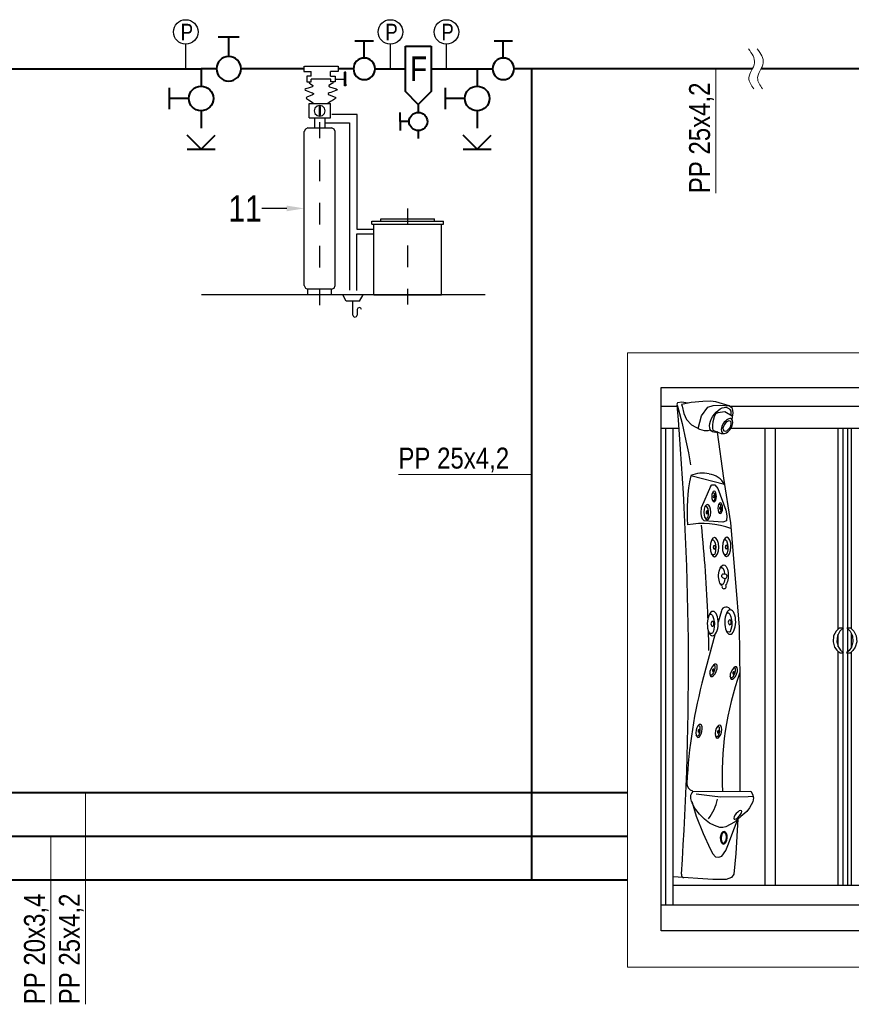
# Model space of a CAD drawing. Header units: centimetres. Extents: x 1912 to 37354, y 4932 to 6633.
# Tile 233 of 236: x 35566 to 36043, y 5174 to 5738. Entities that reach past the tile are written whole.
import ezdxf
from ezdxf import colors
from ezdxf.entities.mleader import LeaderData, LeaderLine
from ezdxf.lldxf.tags import DXFTag
from ezdxf.math import Vec2, Vec3

# ---------------------------------------------------------------- set-up
doc = ezdxf.new("R2010")
doc.units = ezdxf.units.CM
for name, color, linetype in [('ACQUA CALDA SANITARIA', 7, 'Continuous'), ('IS_Armatura_Therm', 250, 'SOLID'), ('IS_Text_Armatury_Therm', 7, 'Continuous'), ('IS_Text_Konstrukcji', 7, 'Continuous'), ('SCRITTE', 7, 'Continuous')]:
    doc.layers.add(name, color=color, linetype=linetype)
for name, color, linetype, lineweight in [('IS_Ciepła_woda', 1, 'DASHDOT', 40), ('IS_Cyrkulacja', 215, 'H2OCYR', 40), ('IS_Opis', 250, 'Continuous', 9), ('IS_Zimna_woda', 5, 'SOLID', 40)]:
    doc.layers.add(name, color=color, linetype=linetype, lineweight=lineweight)
doc.styles.add('styl1', font='ARIALN.TTF')
tags = doc.linetypes.add('DASHDOT', pattern=[25.4, 12.7, -6.35, 0, -6.35]).pattern_tags.tags
tags[10:11] = [DXFTag(74, 4), DXFTag(75, 0), DXFTag(340, '0'), DXFTag(46, 1.0), DXFTag(50, 0.0), DXFTag(44, 0.0), DXFTag(45, 0.0)]
tags[8:9] = [DXFTag(74, 4), DXFTag(75, 0), DXFTag(340, '0'), DXFTag(46, 1.0), DXFTag(50, 0.0), DXFTag(44, 0.0), DXFTag(45, 0.0)]
tags[6:7] = [DXFTag(74, 4), DXFTag(75, 0), DXFTag(340, '0'), DXFTag(46, 1.0), DXFTag(50, 0.0), DXFTag(44, 0.0), DXFTag(45, 0.0)]
tags[4:5] = [DXFTag(74, 4), DXFTag(75, 0), DXFTag(340, '0'), DXFTag(46, 1.0), DXFTag(50, 0.0), DXFTag(44, 0.0), DXFTag(45, 0.0)]
doc.linetypes.add('H2OCYR', pattern='A,25.4,-12.7,["~",Standard,S=25.4,R=0,X=-11.43,Y=-14.732],-12.7', length=50.8)
tags = doc.linetypes.add('SOLID', pattern=[10, 10, 0]).pattern_tags.tags
tags[6:7] = [DXFTag(74, 4), DXFTag(75, 0), DXFTag(340, '0'), DXFTag(46, 0.0), DXFTag(50, 0.0), DXFTag(44, 0.0), DXFTag(45, 0.0)]
tags[4:5] = [DXFTag(74, 4), DXFTag(75, 0), DXFTag(340, '0'), DXFTag(46, 0.0), DXFTag(50, 0.0), DXFTag(44, 0.0), DXFTag(45, 0.0)]

# ---------------------------------------------------------------- blocks, each defined once
blk = doc.blocks.new('sanitari')
at = {"layer": 'ACQUA CALDA SANITARIA'}
for p, q in [((16575.45, 2945.54), (16577.77, 2945.54)), ((16585.27, 2945.54), (16607.5, 2945.54)), ((16578.03, 2942.32), (16575.45, 2942.32)), ((16576.1, 2942.32), (16576.1, 2874.03)), ((16577.21, 2874.03), (16577.21, 2942.32)), ((16607.14, 2942.32), (16585.44, 2942.32)), ((16590.36, 2876.89), (16590.36, 2942.32)), ((16591.85, 2876.89), (16591.85, 2942.32)), ((16600.84, 2913.62), (16600.84, 2942.32)), ((16601.53, 2913.79), (16601.53, 2942.32)), ((16602.18, 2913.79), (16602.18, 2942.32)), ((16602.72, 2913.65), (16602.72, 2942.32)), ((16606.67, 2876.89), (16606.67, 2942.32)), ((16584.09, 2916.22), (16583.65, 2914.58)), ((16583.16, 2912.78), (16581.54, 2906.76)), ((16600.53, 2913.31), (16600.17, 2912.64)), ((16601.02, 2913.79), (16600.53, 2913.31)), ((16601.07, 2913.31), (16600.71, 2912.64)), ((16600.84, 2911.04), (16600.84, 2912.88)), ((16601.02, 2913.79), (16601.56, 2913.79)), ((16601.56, 2913.79), (16601.07, 2913.31)), ((16601.53, 2910.25), (16601.53, 2913.76)), ((16602.05, 2913.79), (16602.53, 2913.3)), ((16602.05, 2913.79), (16602.59, 2913.79)), ((16602.18, 2910.33), (16602.18, 2913.66)), ((16602.53, 2913.3), (16602.86, 2912.65)), ((16602.59, 2913.79), (16603.07, 2913.3)), ((16602.72, 2911), (16602.72, 2912.92)), ((16602.86, 2912.65), (16602.94, 2911.76)), ((16603.07, 2913.3), (16603.41, 2912.65)), ((16603.41, 2912.65), (16603.48, 2911.76)), ((16600.17, 2912.64), (16600.1, 2911.77)), ((16600.1, 2911.77), (16600.31, 2911.02)), ((16600.71, 2912.64), (16600.65, 2911.77)), ((16600.65, 2911.77), (16600.85, 2911.02)), ((16602.94, 2911.76), (16602.73, 2911.01)), ((16603.48, 2911.76), (16603.27, 2911.01)), ((16600.31, 2911.02), (16600.63, 2910.55)), ((16600.63, 2910.55), (16601.05, 2910.19)), ((16600.84, 2876.89), (16600.84, 2910.37)), ((16600.85, 2911.02), (16601.17, 2910.55)), ((16601.05, 2910.19), (16601.6, 2910.19)), ((16601.17, 2910.55), (16601.6, 2910.19)), ((16601.53, 2876.89), (16601.53, 2910.19)), ((16602.39, 2910.54), (16602.03, 2910.19)), ((16602.03, 2910.19), (16602.57, 2910.19)), ((16602.18, 2876.89), (16602.18, 2910.19)), ((16602.73, 2911.01), (16602.39, 2910.54)), ((16602.93, 2910.54), (16602.57, 2910.19)), ((16602.72, 2876.89), (16602.72, 2910.34)), ((16603.27, 2911.01), (16602.93, 2910.54)), ((16620.61, 2905.11), (16620.61, 2905.96)), ((16621.31, 2906.03), (16621.31, 2905.96)), ((16621.31, 2905.96), (16621.31, 2905.66)), ((16622.05, 2906.03), (16622.05, 2905.96)), ((16622.05, 2905.96), (16622.05, 2905.66)), ((16622.75, 2905.11), (16622.75, 2905.96)), ((16620.65, 2904.65), (16620.65, 2900.35)), ((16620.68, 2904.95), (16620.68, 2904.65)), ((16621.03, 2905.4), (16621.03, 2905.59)), ((16622.22, 2905.29), (16621.14, 2905.29)), ((16621.68, 2904.38), (16621.68, 2904.42)), ((16622.33, 2905.59), (16622.33, 2905.4)), ((16622.68, 2904.95), (16622.68, 2904.65)), ((16622.71, 2904.65), (16622.71, 2900.35)), ((16621.26, 2903.14), (16621.26, 2902.86)), ((16622.11, 2903.14), (16622.11, 2902.86)), ((16611.45, 2900.04), (16611.33, 2898.86)), ((16620.65, 2900.35), (16611.78, 2900.35)), ((16620.65, 2900.35), (16622.71, 2900.35)), ((16631.58, 2900.35), (16622.71, 2900.35)), ((16632.03, 2898.86), (16631.91, 2900.04)), ((16621.68, 2898.86), (16611.38, 2898.86)), ((16621.68, 2899.63), (16611.79, 2899.63)), ((16621.68, 2899.63), (16631.57, 2899.63)), ((16621.68, 2898.86), (16632.01, 2898.86)), ((16618.82, 2894.59), (16618.82, 2870.38)), ((16619.02, 2870.93), (16619.02, 2894.56)), ((16624.34, 2870.93), (16624.34, 2894.56)), ((16624.54, 2870.38), (16624.54, 2894.59)), ((16580.01, 2890.32), (16588.32, 2890.36)), ((16588.32, 2890.36), (16588.53, 2889.96)), ((16580.25, 2887.98), (16579.92, 2888.68)), ((16588.59, 2888.85), (16588.13, 2887.99)), ((16588.53, 2889.96), (16588.69, 2889.41)), ((16588.69, 2889.41), (16588.59, 2888.85)), ((16580.96, 2887.09), (16580.25, 2887.98)), ((16587.73, 2887.48), (16586.87, 2886.75)), ((16588.13, 2887.99), (16587.73, 2887.48)), ((16581.7, 2886.38), (16580.96, 2887.09)), ((16582.38, 2885.79), (16581.7, 2886.38)), ((16585.95, 2885.95), (16585.33, 2885.58)), ((16586.87, 2886.75), (16585.95, 2885.95)), ((16583.12, 2885.46), (16582.38, 2885.79)), ((16583.85, 2885.18), (16583.12, 2885.46)), ((16584.29, 2885.18), (16583.85, 2885.18)), ((16584.72, 2885.27), (16584.29, 2885.18)), ((16585.33, 2885.58), (16584.72, 2885.27)), ((16577.21, 2876.89), (16607.14, 2876.89)), ((16607.14, 2874.03), (16575.45, 2874.03)), ((16618.82, 2870.38), (16624.54, 2870.38)), ((16619.02, 2870.93), (16624.34, 2870.93))]:
    blk.add_line(p, q, dxfattribs=at)
at = {"layer": 'ACQUA CALDA SANITARIA', "lineweight": 13}
blk.add_lwpolyline([(16570.63, 2953.18), (16637.25, 2953.18), (16637.25, 2865.16), (16570.63, 2865.16)], close=True, dxfattribs=at)
at = {"layer": 'ACQUA CALDA SANITARIA'}
blk.add_lwpolyline([(16607.5, 2945.54), (16607.5, 2942.69), (16607.14, 2942.32), (16607.14, 2874.03), (16607.5, 2874.03), (16607.5, 2870.38), (16575.45, 2870.38), (16575.45, 2948.21), (16591.74, 2948.21), (16608.03, 2948.21), (16608.03, 2945.54)], close=True, dxfattribs=at)
for points in [[(16579.39, 2945.96), (16578.99, 2946.01), (16578.42, 2946.08), (16577.8, 2946.02), (16577.72, 2945.79), (16577.8, 2945.53), (16578.09, 2944.49), (16578.46, 2943.04), (16579.02, 2940.56), (16579.39, 2938.82), (16579.68, 2937.1)], [(16585.62, 2943.64), (16585.78, 2944.56), (16585.68, 2945.19), (16585.21, 2945.59), (16583.29, 2946.15), (16582.53, 2946.25), (16581.44, 2946.21), (16579.78, 2946.05), (16578.39, 2945.75), (16578.46, 2945.52), (16578.72, 2944.49), (16579.12, 2943.63), (16579.82, 2942.84), (16580.44, 2942.51), (16580.97, 2942.25), (16581.64, 2942.05), (16582.2, 2942.05), (16582.53, 2942.13)], [(16580.79, 2942.34), (16581.24, 2944.13), (16582.13, 2945.38), (16582.9, 2945.61), (16583.96, 2945.68), (16585.21, 2945.59)], [(16585.7, 2944.1), (16585.66, 2944.1), (16584.58, 2944.7), (16583.58, 2944.58), (16583.26, 2944.42), (16583.06, 2944.02), (16582.86, 2943.3), (16582.82, 2942.82), (16582.82, 2942.38), (16582.86, 2942.11), (16584.06, 2941.63), (16584.39, 2941.63)], [(16583.51, 2941.81), (16584.4, 2935.22), (16585.39, 2928.8), (16586.13, 2920.27), (16586.62, 2913.85), (16586.75, 2906.44), (16586.75, 2898.23), (16586.75, 2890.35)], [(16584.54, 2934.29), (16579.71, 2935.56)], [(16582.54, 2934.03), (16581.24, 2931.06)], [(16582.54, 2934.03), (16582.74, 2934.27), (16583.14, 2934.27), (16583.59, 2933.74)], [(16582.82, 2933.14), (16582.86, 2933.16), (16582.94, 2933.17), (16583.03, 2933.08), (16583.09, 2932.9), (16583.15, 2932.61), (16583.14, 2932.35), (16583.1, 2932.11), (16583.04, 2931.99), (16582.98, 2931.96), (16582.87, 2931.97), (16582.8, 2932.06)], [(16583.59, 2933.74), (16584.72, 2930.64)], [(16581.18, 2930.19), (16581.24, 2931.06)], [(16581.74, 2931.15), (16581.8, 2931.18), (16581.91, 2931.19), (16582.03, 2931.07), (16582.13, 2930.81), (16582.22, 2930.38), (16582.2, 2930.01), (16582.14, 2929.67), (16582.05, 2929.49), (16581.97, 2929.44), (16581.81, 2929.47), (16581.7, 2929.59)], [(16583.7, 2931.48), (16583.74, 2931.5), (16583.82, 2931.51), (16583.91, 2931.42), (16583.97, 2931.24), (16584.03, 2930.94), (16584.02, 2930.69), (16583.98, 2930.45), (16583.92, 2930.33), (16583.86, 2930.3), (16583.75, 2930.31), (16583.68, 2930.4)], [(16581.23, 2929.76), (16581.18, 2930.19)], [(16581.64, 2929.12), (16581.41, 2929.35), (16581.23, 2929.76)], [(16584.72, 2930.64), (16584.88, 2929.84), (16584.84, 2929.11), (16584.29, 2928.9)], [(16584.29, 2928.9), (16581.64, 2929.12)], [(16582.7, 2926.33), (16582.78, 2926.37), (16582.91, 2926.38), (16583.07, 2926.23), (16583.19, 2925.9), (16583.3, 2925.37), (16583.27, 2924.92), (16583.2, 2924.49), (16583.09, 2924.26), (16582.98, 2924.21), (16582.79, 2924.24), (16582.65, 2924.39)], [(16584.44, 2926.36), (16584.52, 2926.41), (16584.65, 2926.42), (16584.81, 2926.26), (16584.93, 2925.94), (16585.04, 2925.4), (16585.02, 2924.95), (16584.94, 2924.52), (16584.83, 2924.3), (16584.73, 2924.24), (16584.53, 2924.27), (16584.39, 2924.42)], [(16583.93, 2922.37), (16584.01, 2922.42), (16584.16, 2922.43), (16584.34, 2922.26), (16584.48, 2921.89), (16584.56, 2921.49)], [(16584.35, 2921.53), (16584.78, 2921.45), (16584.87, 2921.24), (16584.84, 2921.02), (16584.75, 2920.85), (16584.62, 2920.81), (16584.33, 2920.91)], [(16584.58, 2920.83), (16584.57, 2920.78), (16584.49, 2920.3), (16584.36, 2920.04), (16584.25, 2919.98), (16584.03, 2920.01), (16583.88, 2920.19)], [(16582.34, 2915.65), (16582.44, 2915.71), (16582.61, 2915.73), (16582.81, 2915.53), (16582.96, 2915.11), (16583.1, 2914.43), (16583.07, 2913.85), (16582.98, 2913.3), (16582.83, 2913.01), (16582.7, 2912.94), (16582.46, 2912.98), (16582.28, 2913.17)], [(16584.83, 2915.87), (16584.93, 2915.93), (16585.1, 2915.94), (16585.3, 2915.75), (16585.46, 2915.33), (16585.6, 2914.64), (16585.57, 2914.07), (16585.47, 2913.51), (16585.33, 2913.22), (16585.2, 2913.15), (16584.95, 2913.19), (16584.77, 2913.39)], [(16582.97, 2908.44), (16583.03, 2908.45), (16583.12, 2908.42), (16583.18, 2908.28), (16583.17, 2908.04), (16583.1, 2907.66), (16582.97, 2907.38), (16582.81, 2907.12), (16582.67, 2907.01), (16582.59, 2907), (16582.48, 2907.07), (16582.43, 2907.2)], [(16585.88, 2908.06), (16585.94, 2908.07), (16586.03, 2908.04), (16586.09, 2907.9), (16586.08, 2907.66), (16586.01, 2907.29), (16585.88, 2907), (16585.72, 2906.75), (16585.59, 2906.63), (16585.51, 2906.62), (16585.39, 2906.69), (16585.34, 2906.83)], [(16580.75, 2899.74), (16580.8, 2899.76), (16580.9, 2899.75), (16580.99, 2899.63), (16581.03, 2899.39), (16581.03, 2899.01), (16580.96, 2898.71), (16580.86, 2898.42), (16580.75, 2898.28), (16580.67, 2898.26), (16580.54, 2898.3), (16580.47, 2898.42)], [(16583.52, 2899.64), (16583.58, 2899.66), (16583.67, 2899.65), (16583.76, 2899.52), (16583.8, 2899.29), (16583.81, 2898.91), (16583.74, 2898.6), (16583.63, 2898.32), (16583.53, 2898.18), (16583.45, 2898.15), (16583.32, 2898.2), (16583.25, 2898.32)], [(16579.91, 2888.74), (16580.5, 2886.79), (16581.5, 2884.31), (16582.5, 2882.12), (16582.86, 2881.4), (16583.26, 2880.96), (16583.74, 2880.92), (16584.14, 2881.08), (16584.74, 2881.88), (16585.1, 2882.84), (16585.74, 2884.51), (16586.45, 2886.38)], [(16588.63, 2889.61), (16587.95, 2889.54), (16584.01, 2889.51), (16583.18, 2889.61), (16580.47, 2889.94)], [(16586.45, 2886.38), (16586.18, 2881.44), (16585.86, 2878.5), (16585.55, 2877.99), (16584.78, 2877.74), (16582.86, 2877.74), (16577.21, 2878.08)]]:
    blk.add_lwpolyline(points, dxfattribs=at)
for centre, radius, start, end in [((16144.24, 2908.1), 435.14, 356.097, 4.9529), ((16603.62, 2930.49), 24.45, 168.0121, 184.6197), ((16581.36, 2932.04), 3.9, 75.2073, 115.0997), ((16581.97, 2932.92), 2.91, 28.1061, 82.416), ((16581.41, 2917.27), 11.45, 69.2673, 100.8402), ((16348.25, 2905.67), 234.12, 2.331, 5.5954), ((16584.48, 2919.68), 0.301, 164.2904, 42.879), ((16584.78, 2916.03), 0.715, 23.8698, 164.9543), ((16348.25, 2905.67), 234.12, 1.1916, 1.8581), ((16628.03, 2892.65), 43.84, 160.359, 183.0182), ((16651.45, 2887.97), 72.39, 164.9543, 177.2128), ((16620.7, 2905.96), 0.0948, 122.0017, 180), ((16620.7, 2905.96), 0.0948, 180, 237.9983), ((16621.16, 2905.22), 0.964, 104.5123, 122.0017), ((16621.16, 2906.69), 0.964, 237.9983, 253.8563), ((16620.84, 2905.59), 0.185, 0, 73.8563), ((16621.47, 2904.02), 2.2, 96.1198, 104.5123), ((16621.68, 2902.1), 4.14, 90, 96.1198), ((16621.34, 2906.03), 0.0329, 122.1163, 180), ((16621.68, 2910.19), 4.25, 265.0167, 270), ((16621.68, 2910.12), 4.25, 265.0167, 270), ((16621.42, 2905.66), 0.111, 180, 266.4205), ((16621.5, 2905.78), 0.331, 104.5742, 122.1163), ((16621.61, 2905.37), 0.756, 96.1468, 104.5742), ((16621.68, 2904.71), 1.42, 90, 96.1468), ((16621.68, 2902.1), 4.14, 83.8802, 90), ((16621.68, 2904.71), 1.42, 83.8532, 90), ((16621.68, 2910.19), 4.25, 270, 274.9833), ((16621.68, 2910.12), 4.25, 270, 274.9833), ((16621.75, 2905.37), 0.756, 75.4258, 83.8532), ((16621.86, 2905.78), 0.331, 57.8837, 75.4258), ((16621.94, 2905.66), 0.111, 273.5795, 0), ((16622.02, 2906.03), 0.0329, 0, 57.8837), ((16621.89, 2904.02), 2.2, 75.4877, 83.8802), ((16622.52, 2905.59), 0.185, 106.1437, 180), ((16622.2, 2905.22), 0.964, 57.9983, 75.4877), ((16622.2, 2906.69), 0.964, 286.1437, 302.0017), ((16622.66, 2905.96), 0.0948, 360, 57.9983), ((16622.66, 2905.96), 0.0948, 302.0017, 0), ((16620.7, 2905.11), 0.0909, 176.9832, 180), ((16620.7, 2905.11), 0.0909, 180, 238.7191), ((16621.16, 2905.87), 0.982, 238.7191, 255.8744), ((16620.74, 2904.65), 0.0921, 126.7807, 180), ((16620.74, 2904.65), 0.0921, 180, 237.8952), ((16621.02, 2903.84), 0.37, 103.7194, 180), ((16621.06, 2904.64), 0.414, 199.1592, 240.0948), ((16621.68, 2904.47), 1.11, 151.3411, 154.1581), ((16620.76, 2904.65), 0.0752, 180, 240.6972), ((16620.78, 2904.97), 0.0917, 180, 237.3404), ((16621.18, 2905.36), 0.928, 237.8952, 255.432), ((16621.19, 2905.43), 0.965, 240.6972, 256.9128), ((16621.21, 2905.63), 0.883, 237.3404, 255.1306), ((16621.47, 2907.11), 2.26, 255.8744, 264.049), ((16621.68, 2901.12), 3.17, 76.2806, 103.7194), ((16621.48, 2906.51), 2.12, 255.432, 263.8559), ((16621.49, 2906.69), 2.26, 256.9128, 264.4998), ((16621.5, 2906.72), 2, 255.1306, 263.724), ((16621.14, 2905.4), 0.111, 180, 270), ((16621.47, 2907.68), 2.26, 259.7773, 264.049), ((16621.68, 2909.67), 4.25, 264.049, 270), ((16621.68, 2909.09), 4.25, 264.049, 270), ((16621.68, 2908.36), 3.98, 263.8559, 270), ((16621.68, 2908.71), 4.29, 264.4998, 270), ((16621.69, 2908.45), 3.75, 263.724, 270), ((16621.68, 2909.8), 4.25, 266.4205, 270), ((16621.67, 2908.45), 3.75, 270, 276.276), ((16621.68, 2909.8), 4.25, 270, 273.5795), ((16621.68, 2909.67), 4.25, 270, 275.951), ((16621.68, 2909.09), 4.25, 270, 275.951), ((16621.68, 2908.71), 4.29, 270, 275.5002), ((16621.68, 2908.36), 3.98, 270, 276.1441), ((16621.86, 2906.72), 2, 276.276, 284.8694), ((16621.88, 2906.69), 2.26, 275.5002, 283.0872), ((16621.88, 2906.51), 2.12, 276.1441, 284.568), ((16621.89, 2907.68), 2.26, 275.951, 280.2227), ((16621.89, 2907.11), 2.26, 275.951, 284.1256), ((16622.22, 2905.4), 0.111, 270, 360), ((16622.15, 2905.63), 0.883, 284.8694, 302.6596), ((16622.17, 2905.43), 0.965, 283.0872, 299.3028), ((16622.18, 2905.36), 0.928, 284.568, 302.1048), ((16622.35, 2903.84), 0.37, 0, 76.2806), ((16622.2, 2905.87), 0.982, 284.1256, 301.2809), ((16622.3, 2904.64), 0.414, 299.9052, 340.8408), ((16622.58, 2904.97), 0.0917, 302.6596, 0), ((16622.6, 2904.65), 0.0752, 299.3028, 0), ((16621.68, 2904.47), 1.11, 25.8419, 28.6589), ((16622.62, 2904.65), 0.0921, 302.1048, 0), ((16622.62, 2904.65), 0.0921, 360, 53.2193), ((16622.66, 2905.11), 0.0909, 301.2809, 0), ((16622.66, 2905.11), 0.0909, 0, 3.0168), ((16621.02, 2903.27), 0.37, 103.7194, 180), ((16621.68, 2904.45), 1.57, 228.7898, 254.3007), ((16621.68, 2904.59), 1.57, 231.5492, 243.802), ((16621.68, 2900.55), 3.17, 76.2806, 103.7194), ((16621.11, 2903.14), 0.0777, 127.2408, 180), ((16621.11, 2903.14), 0.0777, 180, 232.7592), ((16621.38, 2902.79), 0.521, 107.4777, 127.2408), ((16621.38, 2903.49), 0.521, 232.7592, 252.5223), ((16621.56, 2902.21), 1.12, 97.4308, 107.4777), ((16621.56, 2904.07), 1.12, 252.5223, 254.2426), ((16621.3, 2903.14), 0.0495, 126.7242, 180), ((16621.3, 2902.86), 0.0495, 126.7242, 180), ((16621.3, 2902.86), 0.0495, 180, 233.2758), ((16621.48, 2902.9), 0.345, 107.172, 126.7242), ((16621.48, 2902.62), 0.345, 107.172, 126.7242), ((16621.48, 2903.1), 0.345, 233.2758, 252.828), ((16621.6, 2902.52), 0.75, 97.2941, 107.172), ((16621.6, 2902.24), 0.75, 97.2941, 107.172), ((16621.68, 2901.29), 2.05, 90, 97.4308), ((16621.68, 2901.9), 1.37, 90, 97.2941), ((16621.68, 2901.62), 1.37, 90, 97.2941), ((16621.68, 2901.29), 2.05, 82.5692, 90), ((16621.68, 2901.9), 1.37, 82.7059, 90), ((16621.68, 2901.62), 1.37, 82.7059, 90), ((16621.76, 2902.52), 0.75, 72.828, 82.7059), ((16621.76, 2902.24), 0.75, 72.828, 82.7059), ((16621.8, 2902.21), 1.12, 72.5223, 82.5692), ((16621.88, 2902.9), 0.345, 53.2758, 72.828), ((16621.88, 2902.62), 0.345, 53.2758, 72.828), ((16621.88, 2903.1), 0.345, 287.172, 306.7242), ((16622.06, 2903.14), 0.0495, 360, 53.2758), ((16622.06, 2902.86), 0.0495, 360, 53.2758), ((16622.06, 2902.86), 0.0495, 306.7242, 0), ((16621.68, 2904.45), 1.57, 285.6993, 294.3157), ((16621.8, 2904.07), 1.12, 285.7574, 287.4777), ((16621.98, 2902.79), 0.521, 52.7592, 72.5223), ((16621.98, 2903.49), 0.521, 287.4777, 307.2408), ((16622.25, 2903.14), 0.0777, 0, 52.7592), ((16622.25, 2903.14), 0.0777, 307.2408, 0), ((16621.68, 2904.45), 1.57, 294.3157, 311.2102), ((16621.68, 2904.59), 1.57, 296.198, 308.4508), ((16622.35, 2903.27), 0.37, 0, 76.2806), ((16621.68, 2903.23), 1.57, 228.7898, 311.2102), ((16621.6, 2903.48), 0.75, 252.828, 262.7059), ((16621.68, 2904.1), 1.37, 262.7059, 270), ((16621.68, 2904.1), 1.37, 270, 277.2941), ((16621.76, 2903.48), 0.75, 277.2941, 287.172), ((16611.74, 2900.07), 0.288, 81.8118, 184.6538), ((16612.43, 2899.76), 0.578, 91.6658, 172.8846), ((16630.93, 2899.76), 0.578, 7.1154, 88.3342), ((16631.62, 2900.07), 0.288, 355.3462, 98.1882), ((16612.08, 2898.84), 0.749, 178.6323, 218.1999), ((16612.08, 2898.91), 0.703, 127.6407, 184.6144), ((16611.3, 2899.91), 0.562, 307.6126, 351.6721), ((16632.06, 2899.91), 0.562, 188.3279, 232.3874), ((16631.29, 2898.89), 0.722, 357.5227, 53.7299), ((16631.16, 2898.88), 0.864, 324.5219, 358.6459), ((16613.6, 2899.87), 2.58, 215.4781, 239.6253), ((16625.68, 2917), 23.54, 235.3358, 250.1597), ((16617.68, 2917), 23.54, 289.8403, 304.6642), ((16629.76, 2899.87), 2.58, 300.3747, 324.5219), ((16620.99, 2906.06), 11.67, 253.5521, 259.2652), ((16620.99, 2906.06), 11.67, 260.2606, 273.3701), ((16622.37, 2906.06), 11.67, 266.6299, 279.7394), ((16622.37, 2906.06), 11.67, 280.7348, 286.4479), ((16580.22, 2891.45), 1.07, 177.9616, 256.1709), ((16580.89, 2889.47), 1.23, 136.0015, 216.3205), ((16576.34, 2890.82), 7.38, 323.2746, 347.5864), ((16578.74, 2878.37), 0.383, 163.1922, 268.8667)]:
    blk.add_arc(centre, radius, start, end, dxfattribs=at)
at = {"layer": 'ACQUA CALDA SANITARIA', "extrusion": (0, 0, -1)}
for centre, major_axis, ratio, start_param, end_param in [((16583.94, 2943.57), (1.2, 1.66), 0.573156, 2.489608, 7.094213), ((16584.39, 2921.25), (0.02, 1.54), 0.448685, 3.405331, 8.93044), ((16584.34, 2921.22), (0.007, 0.306), 0.606753, 3.141593, 6.479681)]:
    blk.add_ellipse(centre, major_axis=major_axis, ratio=ratio, start_param=start_param, end_param=end_param, dxfattribs=at)
for centre, major_axis, ratio in [((16584.91, 2942.68), (0.64, 1.01), 0.533749), ((16584.91, 2942.68), (0.452, 0.705), 0.533749), ((16583.02, 2932.57), (0.004, 0.152), 0.606753), ((16583.05, 2932.59), (0.012, 0.763), 0.448685), ((16582.07, 2930.35), (0.02, 1.1), 0.448685), ((16583.93, 2930.92), (0.012, 0.763), 0.448685), ((16583.91, 2930.91), (0.004, 0.152), 0.606753), ((16582.03, 2930.33), (0.005, 0.218), 0.606753), ((16583.07, 2925.31), (0.006, 0.272), 0.606753), ((16583.11, 2925.33), (0.02, 1.37), 0.448685), ((16584.81, 2925.34), (0.006, 0.272), 0.606753), ((16584.85, 2925.37), (0.02, 1.37), 0.448685), ((16582.86, 2914.38), (0.03, 1.75), 0.448685), ((16585.36, 2914.6), (0.03, 1.75), 0.448685), ((16582.81, 2914.35), (0.008, 0.348), 0.606753), ((16585.3, 2914.57), (0.008, 0.348), 0.606753), ((16582.97, 2907.69), (0.374, 0.874), 0.448685), ((16582.94, 2907.69), (0.076, 0.173), 0.606753), ((16585.88, 2907.31), (0.374, 0.874), 0.448685), ((16585.85, 2907.31), (0.076, 0.173), 0.606753), ((16580.9, 2899.01), (0.188, 0.932), 0.448685), ((16580.87, 2899), (0.039, 0.185), 0.606753), ((16583.68, 2898.91), (0.188, 0.932), 0.448685), ((16583.64, 2898.89), (0.039, 0.185), 0.606753), ((16586.44, 2886.98), (0.523, 0.599), 0.36133), ((16584.44, 2883.7), (0.06, 0.897), 0.554766)]:
    blk.add_ellipse(centre, major_axis=major_axis, ratio=ratio, dxfattribs=at)
at = {"layer": 'ACQUA CALDA SANITARIA'}
blk.add_open_spline([(16584.49, 2884.47), (16584.51, 2884.47), (16584.54, 2884.47), (16584.59, 2884.44), (16584.62, 2884.42), (16584.7, 2884.32), (16584.75, 2884.21), (16584.82, 2883.95), (16584.83, 2883.81), (16584.81, 2883.53), (16584.78, 2883.4), (16584.68, 2883.15), (16584.61, 2883.04), (16584.52, 2882.96), (16584.49, 2882.94), (16584.43, 2882.92), (16584.41, 2882.92), (16584.37, 2882.92), (16584.34, 2882.93), (16584.29, 2882.95), (16584.26, 2882.98), (16584.18, 2883.07), (16584.12, 2883.18), (16584.06, 2883.44), (16584.05, 2883.58), (16584.07, 2883.86), (16584.1, 2884), (16584.19, 2884.25), (16584.26, 2884.35), (16584.36, 2884.43), (16584.39, 2884.45), (16584.45, 2884.47), (16584.47, 2884.48), (16584.49, 2884.47)], degree=3, knots=[0, 0, 0, 0, 0.261799, 0.261799, 0.523599, 0.523599, 1.047198, 1.047198, 1.570796, 1.570796, 2.094395, 2.094395, 2.617994, 2.617994, 2.879793, 2.879793, 3.141593, 3.141593, 3.403392, 3.403392, 3.665191, 3.665191, 4.18879, 4.18879, 4.712389, 4.712389, 5.235988, 5.235988, 5.759587, 5.759587, 6.021386, 6.021386, 6.283185, 6.283185, 6.283185, 6.283185], dxfattribs=at)
at = {"layer": 'SCRITTE', "insert": (16664.42, 2948.09), "char_height": 5.5, "width": 48.5368, "attachment_point": 5}
blk.add_mtext('\\pxql;{\\fArial|b0|i0|c0|p34;H22}', dxfattribs=at)
blk = doc.blocks.new('Zaworek')
at = {"layer": 'IS_Zimna_woda', "color": 18, "true_color": 0x000000}
for p, q in [((5.15, 1.72), (5.15, -1.72)), ((2, 0), (5.15, 0))]:
    blk.add_line(p, q, dxfattribs=at)
blk.add_circle((0, 0), 2, dxfattribs=at)
blk = doc.blocks.new('Filtr F')
at = {"layer": 'IS_Zimna_woda', "color": 18, "true_color": 0x000000}
for p, q in [((0, 4.19), (14.83, 4.19)), ((0, -4.19), (0, 4.19)), ((14.83, 4.19), (19.03, 0)), ((19.03, 0), (14.83, -4.19)), ((19.03, 0), (21.62, 0)), ((27.55, 0), (30.15, 0)), ((24.59, -2.97), (24.59, -5.93)), ((14.83, -4.19), (0, -4.19)), ((24.59, -5.93), (21.62, -5.93)), ((24.59, -5.93), (27.55, -5.93))]:
    blk.add_line(p, q, dxfattribs=at)
blk.add_circle((24.59, 0), 2.97, dxfattribs=at)
at = {"layer": 'IS_Zimna_woda', "color": 18, "true_color": 0x000000, "insert": (7.39, 0.09), "char_height": 8, "attachment_point": 5, "rotation": 90, "style": 'styl1'}
blk.add_mtext_dynamic_manual_height_columns('\\pxqc;F', width=8.2982, gutter_width=12.5, heights=[14.83], dxfattribs=at)
blk = doc.blocks.new('ZS')
at = {"layer": 'IS_Zimna_woda', "color": 18, "true_color": 0x000000}
for p, q in [((0, 0), (0, -9.96)), ((0, -24.04), (0, -34)), ((0, -46), (-8, -38)), ((0, -46), (8, -38)), ((-8, -46), (0, -46)), ((0, -46), (8, -46))]:
    blk.add_line(p, q, dxfattribs=at)
at = {"layer": 'IS_Zimna_woda', "xscale": 3.517579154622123, "yscale": 3.517579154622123, "zscale": 3.517579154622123, "rotation": 180}
blk.add_blockref('Zaworek', (0, -17), dxfattribs=at)
blk = doc.blocks.new('A$C39033376')
at = {"layer": 'IS_Armatura_Therm'}
blk.add_line((7.5, 0), (7.5, 15), dxfattribs=at)
blk.add_circle((7.5, 22.5), 7.5, dxfattribs=at)
at = {"layer": 'IS_Armatura_Therm', "insert": (3.08, 27.49), "char_height": 10, "attachment_point": 1, "style": 'styl1'}
blk.add_mtext_dynamic_manual_height_columns('\\pxqc;P', width=10.187, gutter_width=12.5, heights=[0], dxfattribs=at)
blk = doc.blocks.new('A$C4F8B3EE8')
at = {"layer": 'IS_Text_Konstrukcji'}
for points in [[(58.57, 143.9), (58.57, 140.72)], [(58.94, 143.9), (78.22, 143.9)], [(78.22, 143.9), (78.22, 140.72)], [(58.57, 140.72), (62.87, 140.72)], [(60.25, 138.1), (60.25, 134.92)], [(62.87, 138.1), (60.25, 138.1)], [(62.69, 134.92), (62.69, 136.41)], [(74.1, 136.41), (62.69, 136.41)], [(62.87, 138.1), (62.87, 140.72)], [(73.91, 138.1), (73.91, 140.72)], [(78.22, 140.72), (73.91, 140.72)], [(73.91, 138.1), (76.53, 138.1)], [(74.1, 134.92), (74.1, 136.41)], [(76.53, 138.1), (76.53, 134.92)], [(76.53, 136.41), (82.33, 136.41)], [(61.38, 134.92), (61.56, 134.17), (62.31, 133.61), (63.81, 132.67), (63.81, 132.3), (63.43, 131.92), (61.56, 131.36), (59.69, 130.8), (59.13, 130.42), (59.32, 130.05), (59.88, 129.86), (60.81, 129.49), (62.87, 128.74), (63.62, 128.55), (64.18, 128.18), (64.18, 127.8), (63.62, 127.43), (60.25, 126.12), (59.88, 125.75), (60.07, 125.37), (61.19, 124.44), (62.87, 123.5), (64.37, 122.38)], [(60.25, 134.92), (62.69, 134.92)], [(75.41, 134.92), (75.22, 134.17), (74.47, 133.61), (72.98, 132.67), (72.98, 132.3), (73.35, 131.92), (75.22, 131.36), (77.09, 130.8), (77.66, 130.42), (77.47, 130.05), (76.91, 129.86), (75.97, 129.49), (74.1, 128.74), (73.17, 128.55), (72.6, 128.18), (72.6, 127.8), (73.17, 127.43), (76.53, 126.12), (76.91, 125.75), (76.72, 125.37), (75.6, 124.44), (73.91, 123.5), (72.42, 122.38)], [(76.53, 134.92), (74.1, 134.92)], [(61.56, 114.14), (61.56, 122.38)], [(61.56, 122.38), (73.91, 122.38)], [(73.91, 114.14), (73.91, 122.38)], [(61.56, 114.14), (73.91, 114.14)], [(64.74, 114.14), (64.74, 108.53)], [(70.55, 114.14), (70.55, 108.53)], [(89.07, 116.2), (74.66, 116.2)], [(89.07, 50.15), (89.07, 116.2)], [(60.81, 108.53), (59.51, 107.78), (58.76, 106.47)], [(60.81, 108.53), (74.47, 108.53)], [(67.74, 102.54), (67.74, 111.71)], [(70.55, 111.34), (84.77, 111.34)], [(76.53, 106.47), (75.97, 107.78), (74.47, 108.53)], [(84.77, 111.34), (84.77, 15.53)], [(58.76, 18.15), (58.76, 106.47)], [(76.53, 18.15), (76.53, 106.47)], [(67.74, 77.84), (67.74, 90.19)], [(67.74, 53.14), (67.74, 65.49)], [(118.07, 53.33), (118.07, 62.31)], [(97.49, 55.01), (138.66, 55.01)], [(97.49, 53.33), (97.49, 55.01)], [(97.49, 53.33), (138.66, 53.33)], [(98.61, 12.72), (98.61, 53.33)], [(102.73, 56.32), (133.42, 56.32)], [(102.73, 55.01), (102.73, 56.32)], [(133.42, 55.01), (133.42, 56.32)], [(137.35, 12.72), (137.35, 53.33)], [(138.66, 53.33), (138.66, 55.01)], [(88.7, 47.53), (88.7, 15.34)], [(98.61, 47.53), (88.7, 47.53)], [(98.61, 50.15), (89.07, 50.15)], [(67.74, 28.44), (67.74, 40.79)], [(118.07, 28.63), (118.07, 40.98)], [(58.76, 18.15), (59.51, 16.65), (60.81, 16.09)], [(74.47, 16.09), (75.97, 16.65), (76.53, 18.15)], [(162.42, 12.72), (0, 12.72)], [(60.81, 12.72), (60.81, 16.09)], [(74.47, 16.09), (60.81, 16.09)], [(74.47, 12.72), (60.81, 12.72)], [(67.74, 6.92), (67.74, 16.09)], [(74.47, 12.72), (74.47, 16.09)], [(82.9, 9.17), (80.84, 12.72)], [(90.38, 9.17), (92.63, 12.72)], [(98.61, 12.72), (137.35, 12.72)], [(118.07, 7.3), (118.07, 16.28)], [(90.38, 9.17), (82.9, 9.17)], [(86.64, 1.12), (86.64, 9.17)], [(86.64, 1.12), (87.01, 0.37), (87.76, 0), (88.7, 0.37), (89.07, 1.12)], [(91.69, 4.3), (91.32, 5.24), (90.38, 5.61), (89.44, 5.24), (89.07, 4.3)], [(89.07, 4.3), (89.07, 1.12)]]:
    blk.add_lwpolyline(points, dxfattribs=at)
for points in [[(82.71, 140.34), (81.96, 140.34), (82.71, 132.48)], [(81.96, 140.34), (82.71, 132.48), (81.96, 132.48)], [(70.73, 118.26), (70.36, 119.76), (69.24, 120.88), (67.74, 121.26), (66.24, 120.88), (64.93, 119.76), (64.56, 118.26), (64.93, 116.76), (66.24, 115.64), (67.74, 115.08), (69.24, 115.64), (70.36, 116.76), (70.73, 118.26)], [(67.36, 115.83), (68.11, 115.83), (68.11, 120.69), (67.36, 120.69), (67.36, 115.83)]]:
    blk.add_lwpolyline(points, close=True, dxfattribs=at)

msp = doc.modelspace()

# ---------------------------------------------------------------- linework, layer by layer
at = {"layer": 'IS_Ciepła_woda'}
msp.add_line((35316.92, 5295.55), (35914.55, 5295.55), dxfattribs=at)
at = {"layer": 'IS_Cyrkulacja'}
msp.add_line((35291.92, 5270.55), (35914.55, 5270.55), dxfattribs=at)
at = {"layer": 'IS_Opis'}
for p, q in [((35965.24, 5710.33), (35965.24, 5639.05)), ((35859.69, 5477.94), (35783.42, 5477.94)), ((35604.24, 5295.55), (35604.24, 5174.28)), ((35584.24, 5270.55), (35584.24, 5174.28))]:
    msp.add_line(p, q, dxfattribs=at)
for points in [[(35983.99, 5721.75), (35987.42, 5713.68), (35984.19, 5705.1), (35987.02, 5698.84)], [(35988.99, 5721.75), (35992.42, 5713.68), (35989.19, 5705.1), (35992.02, 5698.84)]]:
    msp.add_spline(points, degree=3, dxfattribs=at)
at = {"layer": 'IS_Zimna_woda'}
for p, q in [((35222.61, 5710.32), (35670.39, 5710.33)), ((35679.19, 5710.33), (35670.39, 5710.33)), ((35729.23, 5710.33), (35693.26, 5710.33)), ((35757.67, 5710.33), (35748.87, 5710.33)), ((35770.04, 5710.33), (35787.63, 5710.33)), ((35802.14, 5710.33), (35837.32, 5710.33)), ((35986.2, 5710.33), (35849.69, 5710.33)), ((35859.69, 5710.33), (35859.69, 5245.55)), ((36080.8, 5710.33), (35991.2, 5710.33)), ((35212.13, 5245.55), (35914.55, 5245.55))]:
    msp.add_line(p, q, dxfattribs=at)

# ---------------------------------------------------------------- block references
at = {"lineweight": 30, "xscale": 4, "yscale": 4, "zscale": 4}
msp.add_blockref('sanitari', (-30367.95, -6265.09), dxfattribs=at)
at = {"layer": 'IS_Armatura_Therm', "xscale": 0.9380211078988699, "yscale": 0.9380211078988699, "zscale": 0.9380211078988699}
for p in [(35654.57, 5710.33), (35771.8, 5710.33), (35803.9, 5710.33)]:
    msp.add_blockref('A$C39033376', p, dxfattribs=at)
at = {"layer": 'IS_Opis'}
for p in [(35670.39, 5710.33), (35828.53, 5710.33)]:
    msp.add_blockref('ZS', p, dxfattribs=at)
at = {"layer": 'IS_Text_Armatury_Therm'}
msp.add_blockref('A$C4F8B3EE8', (35670.66, 5568.02), dxfattribs=at)
at = {"layer": 'IS_Zimna_woda', "rotation": 270}
for name, p, xscale, yscale, zscale in [('Zaworek', (35686.22, 5710.33), -3.517579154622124, 3.517579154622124, 3.517579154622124), ('Zaworek', (35763.85, 5710.33), -3.093340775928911, 3.093340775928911, 3.093340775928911), ('Filtr F', (35794.77, 5723.37), 1.758789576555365, 1.758789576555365, 1.758789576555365), ('Zaworek', (35843.51, 5710.33), -3.093340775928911, 3.093340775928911, 3.093340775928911)]:
    msp.add_blockref(name, p, dxfattribs=dict(at, xscale=xscale, yscale=yscale, zscale=zscale))

# ---------------------------------------------------------------- texts
at = {"layer": 'IS_Opis', "char_height": 12, "attachment_point": 1, "rotation": 90, "style": 'styl1'}
for s, insert in [('\\pxql;PP 25x4,2', (35949.92, 5639.05)), ('PP 20x3,4', (35568.92, 5174.28)), ('\\pxql;PP 25x4,2', (35588.92, 5174.28))]:
    msp.add_mtext_dynamic_manual_height_columns(s, width=107.9794, gutter_width=12.5, heights=[0], dxfattribs=dict(at, insert=insert))
at = {"layer": 'IS_Opis', "insert": (35783.42, 5493.26), "char_height": 12, "attachment_point": 1, "style": 'styl1'}
msp.add_mtext_dynamic_manual_height_columns('PP 25x4,2', width=107.9794, gutter_width=12.5, heights=[0], dxfattribs=at)

# ---------------------------------------------------------------- leaders
at = {"layer": 'IS_Opis'}
ml = msp.add_multileader_mtext('Standard', dxfattribs=at)
ml.set_content('11', color=256, style='styl1')
ml.set_leader_properties()
ml.build(insert=Vec2(0, 0))
ml.multileader.update_dxf_attribs({"dogleg_length": 5, "arrow_head_size": 10})
ctx = ml.context
ctx.base_point, ctx.char_height, ctx.arrow_head_size, ctx.landing_gap_size, ctx.plane_origin = Vec3(35681.06, 5630.33), 15, 10, 5, Vec3(35667.55, 5599.14)
notes = []
notes.append((ctx, [(1, (1, 1, 0), (35708.8, 5630.33), (-1, 0), 3.65, [(0, [(35729.41, 5630.33)], 0, [])])]))
ctx.mtext.insert, ctx.mtext.width, ctx.mtext.flow_direction = Vec3(35686.06, 5637.83), 7.1427, 5
for ctx, leaders in notes:
    for number, flags, end, landing, length, lines in leaders:
        leader = LeaderData()
        leader.index, (leader.has_last_leader_line, leader.has_dogleg_vector, leader.attachment_direction) = number, flags
        leader.last_leader_point, leader.dogleg_vector, leader.dogleg_length = Vec3(end), Vec3(landing), length
        for number, points, colour, breaks in lines:
            line = LeaderLine()
            line.index, line.vertices, line.color, line.breaks = number, Vec3.list(points), colors.encode_raw_color(colour), breaks
            leader.lines.append(line)
        ctx.leaders.append(leader)

doc.saveas('drawing.dxf')
